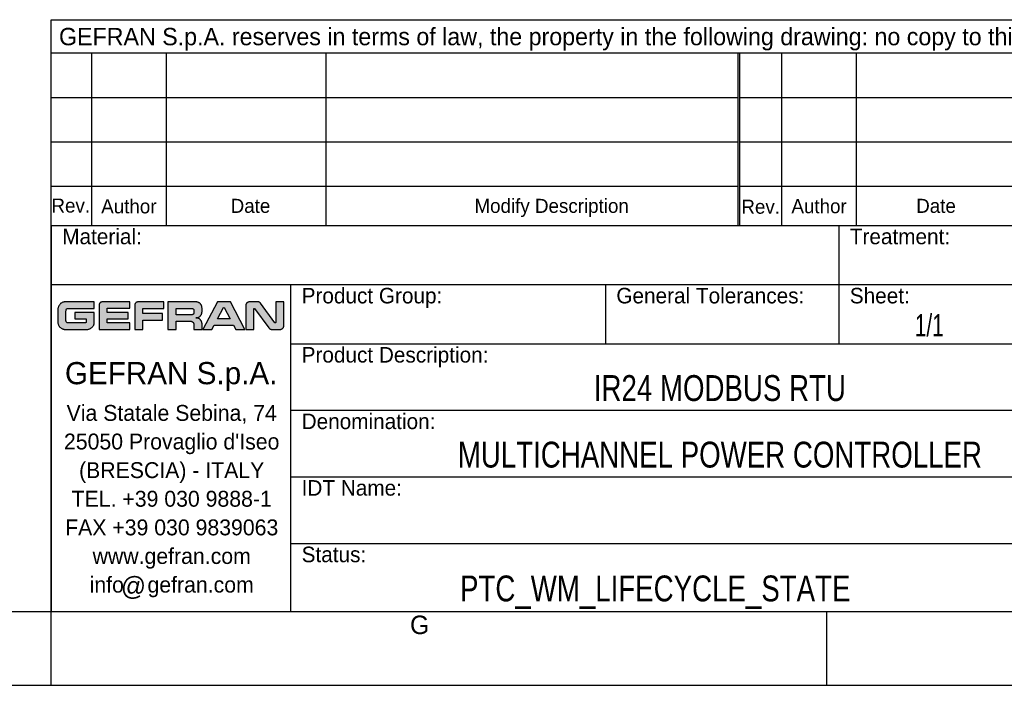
# Model space of a CAD drawing. Header units: millimetres. Extents: x 0 to 841, y 0 to 594.
# Tile 18 of 44: x 627 to 760, y 0 to 90. Entities that reach past the tile are written whole.
import ezdxf

# ---------------------------------------------------------------- set-up
doc = ezdxf.new("R2010")
doc.units = ezdxf.units.MM
doc.header["$LTSCALE"] = 46.255
doc.layers.get('0').update_dxf_attribs({"linetype": 'CONTINUOUS'})
doc.styles.add('TEXTSTYLE_2', font='trium.ttf')
doc.styles.add('TEXTSTYLE_3', font='trium.ttf')
doc.styles.add('TEXTSTYLE_4', font='triumb.ttf')
doc.styles.add('TEXTSTYLE_5', font='trium.ttf')
doc.styles.add('TEXTSTYLE_7', font='txt', dxfattribs={"width": 0.7})
doc.styles.add('TEXTSTYLE_8', font='txt', dxfattribs={"width": 0.8})

msp = doc.modelspace()

# ---------------------------------------------------------------- hatches: boundary and pattern name
at = {"linetype": 'CONTINUOUS'}
for points in [[(632.637614, 51.815289), (632.572284, 51.793354), (632.508367, 51.766724), (632.446123, 51.735473), (632.385834, 51.699708), (632.327802, 51.659564), (632.272344, 51.615213), (632.219784, 51.56687), (632.170443, 51.514784), (632.148236, 51.488825), (632.104233, 51.431788), (632.064246, 51.371885), (632.028494, 51.309472), (631.997166, 51.244904), (631.970407, 51.178528), (631.94833, 51.110681), (631.93102, 51.041675), (631.918531, 50.971794), (631.910899, 50.901299), (631.908146, 50.830419), (631.908146, 49.107908), (631.91075, 49.037572), (631.918197, 48.968345), (631.930424, 48.90037), (631.947367, 48.833807), (631.968956, 48.768837), (631.995115, 48.705658), (632.025752, 48.644488), (632.060758, 48.585563), (632.100004, 48.529131), (632.143335, 48.47545), (632.190567, 48.424784), (632.241493, 48.377393), (632.295876, 48.333537), (632.310166, 48.32302), (632.368468, 48.283961), (632.429541, 48.248991), (632.493091, 48.218285), (632.558826, 48.191997), (632.626458, 48.170253), (632.695713, 48.153159), (632.766328, 48.140798), (632.838062, 48.133239), (632.91069, 48.130538), (635.836714, 48.130538), (635.907334, 48.133137), (635.977209, 48.140598), (636.046154, 48.152878), (636.113958, 48.169926), (636.180388, 48.191682), (636.245192, 48.218066), (636.308095, 48.248978), (636.368804, 48.284288), (636.427018, 48.32384), (636.482432, 48.367444), (636.53474, 48.414882), (636.555492, 48.435663), (636.602856, 48.488036), (636.646382, 48.543508), (636.685851, 48.601774), (636.721076, 48.66253), (636.751898, 48.725471), (636.77819, 48.79031), (636.799852, 48.85677), (636.816807, 48.924598), (636.828991, 48.993562), (636.836355, 49.063454), (636.838857, 49.134086), (636.838724, 49.136516), (636.838192, 49.24162), (636.838353, 50.001381), (636.838857, 50.427354), (634.211868, 50.427354), (634.211868, 49.55576), (635.743146, 49.55576), (635.743146, 49.146532), (635.740746, 49.120473), (635.733627, 49.095468), (635.721962, 49.072121), (635.70606, 49.05117), (635.69738, 49.04249), (635.676429, 49.026588), (635.653082, 49.014923), (635.628076, 49.007805), (635.602018, 49.005405), (633.286653, 49.004922), (633.249445, 49.007344), (633.213033, 49.014563), (633.177853, 49.026486), (633.144421, 49.042961), (633.113318, 49.063738), (633.08519, 49.08842), (633.06066, 49.116447), (633.040206, 49.147199), (633.024134, 49.180109), (633.012645, 49.214657), (633.005864, 49.250405), (633.003878, 49.286996), (633.00398, 49.766782), (633.00489, 50.5855), (633.005554, 50.695793), (633.005684, 50.698226), (633.008106, 50.735554), (633.015315, 50.771956), (633.027208, 50.807027), (633.04363, 50.840289), (633.064344, 50.871201), (633.087091, 50.897267), (633.114933, 50.921986), (633.145633, 50.942714), (633.178638, 50.959131), (633.21343, 50.971014), (633.24956, 50.978219), (633.286653, 50.98064), (636.838857, 50.981042), (636.838857, 51.855105), (632.908863, 51.855105), (632.839917, 51.852411), (632.771622, 51.844854), (632.704129, 51.832469)], [(637.797451, 51.835488), (637.756635, 51.820409), (637.71746, 51.801225), (637.680301, 51.778097), (637.645556, 51.751244), (637.628799, 51.736109), (637.59849, 51.704194), (637.571632, 51.669468), (637.548504, 51.632333), (637.529319, 51.593184), (637.514241, 51.552399), (637.503382, 51.510318), (637.496823, 51.467244), (637.494625, 51.423434), (637.494625, 48.131321), (641.653374, 48.131321), (641.653374, 49.002916), (638.590336, 49.002916), (638.590336, 49.55576), (641.441662, 49.55576), (641.441662, 50.432333), (638.590336, 50.432333), (638.590336, 50.982688), (641.656686, 50.982688), (641.656686, 51.855105), (637.926498, 51.855105), (637.882663, 51.852906), (637.83956, 51.846347)], [(642.624618, 51.836052), (642.584335, 51.821404), (642.545626, 51.802762), (642.50885, 51.780278), (642.474385, 51.754156), (642.450556, 51.732597), (642.421053, 51.70083), (642.394929, 51.66637), (642.372446, 51.629601), (642.353804, 51.5909), (642.339156, 51.550626), (642.328609, 51.509106), (642.322238, 51.466626), (642.320103, 51.423434), (642.320103, 48.131361), (643.415814, 48.131361), (643.415814, 49.393916), (646.04469, 49.393916), (646.04469, 50.26549), (643.415814, 50.26549), (643.415814, 50.978532), (646.26172, 50.978532), (646.26172, 51.855105), (642.751834, 51.855105), (642.708634, 51.85297), (642.666146, 51.846599)], [(662.131377, 48.153681), (662.178382, 48.17084), (662.223535, 48.192674), (662.266416, 48.219004), (662.306578, 48.249591), (662.343573, 48.284128), (662.366844, 48.309855), (662.397432, 48.350016), (662.423763, 48.392895), (662.445597, 48.438046), (662.462756, 48.485049), (662.475111, 48.533518), (662.482575, 48.583118), (662.485076, 48.633556), (662.485076, 51.855105), (661.389364, 51.855105), (661.389364, 49.061434), (661.386944, 49.045216), (661.37984, 49.030431), (661.368508, 49.018226), (661.365207, 49.015794), (661.350427, 49.008689), (661.334218, 49.006268), (661.318058, 49.008689), (661.313348, 49.0104), (661.300094, 49.018595), (661.290817, 49.029816), (659.352981, 51.668087), (659.324394, 51.70513), (659.293299, 51.737643), (659.257521, 51.76789), (659.218819, 51.794016), (659.177674, 51.815735), (659.134551, 51.832832), (659.089875, 51.845157), (659.044016, 51.852606), (658.997293, 51.855105), (657.839972, 51.855065), (657.789511, 51.852563), (657.739891, 51.8451), (657.691402, 51.832745), (657.644383, 51.815586), (657.599218, 51.793755), (657.556329, 51.767427), (657.516162, 51.736845), (657.49046, 51.713607), (657.455922, 51.676626), (657.425335, 51.636482), (657.399006, 51.59362), (657.377173, 51.548487), (657.360015, 51.501502), (657.34766, 51.453047), (657.340198, 51.403461), (657.337696, 51.353031), (657.337696, 48.131361), (658.433408, 48.131361), (658.433408, 50.925033), (658.435828, 50.941254), (658.442931, 50.956036), (658.445353, 50.959325), (658.45755, 50.970654), (658.472331, 50.977757), (658.488554, 50.980179), (658.504431, 50.977774), (658.519184, 50.970668), (658.531603, 50.959264), (658.532678, 50.957895), (660.463166, 48.330504), (660.490472, 48.292557), (660.497523, 48.284025), (660.529699, 48.25001), (660.565287, 48.219738), (660.603849, 48.19355), (660.644948, 48.171713), (660.688164, 48.154439), (660.733114, 48.14188), (660.779464, 48.134156), (660.826924, 48.131361), (661.98286, 48.131361), (662.033304, 48.133863), (662.082906, 48.141326)]]:
    msp.add_hatch(color=2, dxfattribs=at).paths.add_polyline_path(points)
h = msp.add_hatch(color=2, dxfattribs=at)
h.paths.add_polyline_path([(650.831036, 49.733991), (650.889712, 49.754643), (650.94674, 49.779695), (651.001831, 49.809036), (651.054678, 49.84252), (651.104967, 49.879967), (651.152384, 49.921164), (651.190101, 49.958844), (651.231348, 50.006219), (651.268848, 50.05647), (651.302386, 50.109285), (651.331784, 50.164346), (651.356896, 50.221348), (651.377608, 50.280003), (651.393831, 50.340039), (651.405499, 50.401214), (651.412557, 50.463306), (651.414962, 50.526123), (651.414962, 51.025046), (651.412621, 51.088004), (651.405625, 51.150228), (651.394021, 51.211524), (651.377863, 51.27167), (651.35722, 51.330418), (651.332182, 51.387498), (651.302866, 51.442622), (651.269418, 51.49548), (651.232017, 51.545763), (651.190879, 51.593153), (651.15313, 51.63096), (651.105838, 51.672138), (651.055678, 51.709564), (651.002962, 51.743024), (650.948001, 51.772343), (650.891095, 51.797378), (650.832529, 51.818015), (650.772568, 51.834168), (650.711451, 51.845769), (650.649396, 51.852764), (650.586589, 51.855105), (646.809667, 51.855105), (646.809667, 48.132204), (647.905377, 48.132204), (647.905377, 49.230244), (649.88772, 49.230244), (649.933071, 49.227914), (649.97759, 49.220966), (650.020996, 49.20947), (650.062965, 49.193519), (650.103124, 49.173245), (650.141067, 49.14883), (650.176364, 49.120518), (650.208588, 49.088621), (650.211022, 49.085924), (650.239388, 49.050689), (650.263846, 49.012822), (650.284154, 48.972754), (650.300125, 48.9309), (650.311633, 48.887637), (650.318586, 48.843299), (650.320917, 48.798171), (650.320917, 48.132204), (651.416608, 48.132204), (651.416608, 48.864298), (651.414267, 48.926992), (651.407269, 48.989022), (651.395654, 49.050194), (651.379473, 49.110282), (651.358789, 49.16904), (651.333688, 49.22619), (651.304285, 49.281438), (651.270724, 49.33447), (651.233188, 49.384964), (651.191894, 49.432593), (651.152371, 49.472146), (651.104792, 49.513461), (651.054361, 49.551009), (651.001402, 49.584574), (650.946237, 49.613978), (650.889175, 49.639077), (650.83051, 49.659756), (650.770514, 49.675936), (650.709432, 49.687548), (650.647484, 49.694546), (650.584862, 49.696887), (650.647688, 49.699228), (650.709793, 49.706224), (650.770982, 49.717829)])
h.paths.add_polyline_path([(650.078179, 50.109242), (650.054449, 50.106222), (650.030392, 50.105211), (647.905377, 50.105211), (647.905377, 50.980158), (650.030432, 50.980158), (650.054492, 50.979147), (650.078227, 50.976129), (650.101543, 50.971125), (650.124328, 50.964164), (650.14646, 50.95528), (650.167802, 50.944526), (650.188208, 50.931965), (650.207527, 50.91768), (650.225604, 50.901774), (650.234223, 50.893152), (650.250127, 50.87507), (650.26441, 50.855745), (650.276972, 50.835329), (650.287726, 50.813978), (650.29661, 50.791836), (650.303571, 50.769041), (650.308576, 50.745716), (650.311594, 50.721971), (650.312606, 50.697904), (650.312606, 50.388309), (650.311594, 50.364122), (650.308576, 50.340274), (650.303576, 50.316862), (650.296621, 50.293995), (650.287748, 50.271795), (650.277009, 50.250396), (650.264469, 50.229944), (650.250211, 50.210586), (650.234336, 50.192477), (650.225476, 50.183597), (650.20741, 50.16769), (650.188105, 50.153405), (650.167712, 50.140844), (650.146382, 50.130089), (650.124262, 50.121207), (650.101486, 50.114246)])
h = msp.add_hatch(color=2, dxfattribs=at)
h.paths.add_polyline_path([(654.368344, 51.108521), (654.378286, 51.109421), (654.38823, 51.108521), (654.397701, 51.105861), (654.406532, 51.101504), (654.414505, 51.095541), (654.421366, 51.088119), (654.426708, 51.07975), (655.236993, 49.55576), (653.519259, 49.55576), (654.329785, 51.07975), (654.335289, 51.08832), (654.342001, 51.095529), (654.349998, 51.101496), (654.358855, 51.105858)])
h.paths.add_polyline_path([(652.755688, 48.130538), (653.060245, 48.687518), (655.696006, 48.687518), (656.000544, 48.130538), (657.229814, 48.130538), (655.255381, 51.855105), (653.50087, 51.855105), (651.514754, 48.130538)])

# ---------------------------------------------------------------- linework, layer by layer
at = {"color": 2, "linetype": 'CONTINUOUS'}
for p, q in [((630.985707, 90.016641), (817.199692, 90.016641)), ((630.985707, 62.196386), (630.985707, 90.016641)), ((630.985707, 85.522123), (817.199692, 85.522123)), ((636.507367, 62.196386), (636.507367, 85.522123)), ((646.630733, 62.196386), (646.630733, 85.522123)), ((668.208853, 62.196386), (668.208853, 85.522123)), ((723.966057, 85.522123), (723.966057, 62.196386)), ((724.1774, 85.522123), (724.1774, 62.196386)), ((729.90171, 62.196386), (729.90171, 85.522123)), ((740.025076, 62.196386), (740.025076, 85.522123)), ((630.985707, 79.517503), (723.985707, 79.517503)), ((724.1774, 79.517503), (817.199692, 79.517503)), ((630.985707, 73.512882), (723.985707, 73.512882)), ((724.1774, 73.512882), (817.199692, 73.512882)), ((630.985707, 67.508261), (723.985707, 67.508261)), ((724.1774, 67.508261), (817.199692, 67.508261)), ((631.012376, 62.198459), (817.212376, 62.198459)), ((631.012376, 62.198459), (631.012376, 9.998459)), ((737.612376, 62.198459), (737.612376, 46.198459)), ((631.012376, 54.198459), (817.212376, 54.198459)), ((663.412376, 54.198459), (663.412376, 9.998459)), ((706.012376, 54.198459), (706.012376, 46.198459)), ((631.910899, 50.901299), (631.908146, 50.830419)), ((631.908146, 50.830419), (631.908146, 49.107908)), ((631.918531, 50.971794), (631.910899, 50.901299)), ((631.93102, 51.041675), (631.918531, 50.971794)), ((631.94833, 51.110681), (631.93102, 51.041675)), ((631.970407, 51.178528), (631.94833, 51.110681)), ((631.997166, 51.244904), (631.970407, 51.178528)), ((632.028494, 51.309472), (631.997166, 51.244904)), ((632.064246, 51.371885), (632.028494, 51.309472)), ((632.104233, 51.431788), (632.064246, 51.371885)), ((632.148236, 51.488825), (632.104233, 51.431788)), ((632.170443, 51.514784), (632.148236, 51.488825)), ((632.219784, 51.56687), (632.170443, 51.514784)), ((632.272344, 51.615213), (632.219784, 51.56687)), ((632.327802, 51.659564), (632.272344, 51.615213)), ((632.385834, 51.699708), (632.327802, 51.659564)), ((632.446123, 51.735473), (632.385834, 51.699708)), ((632.508367, 51.766724), (632.446123, 51.735473)), ((632.572284, 51.793354), (632.508367, 51.766724)), ((632.637614, 51.815289), (632.572284, 51.793354)), ((632.704129, 51.832469), (632.637614, 51.815289)), ((632.771622, 51.844854), (632.704129, 51.832469)), ((632.839917, 51.852411), (632.771622, 51.844854)), ((632.908863, 51.855105), (632.839917, 51.852411)), ((636.838857, 51.855105), (632.908863, 51.855105)), ((633.00489, 50.5855), (633.005554, 50.695793)), ((633.005554, 50.695793), (633.005684, 50.698226)), ((633.005684, 50.698226), (633.008106, 50.735554)), ((633.008106, 50.735554), (633.015315, 50.771956)), ((633.015315, 50.771956), (633.027208, 50.807027)), ((633.027208, 50.807027), (633.04363, 50.840289)), ((633.04363, 50.840289), (633.064344, 50.871201)), ((633.064344, 50.871201), (633.087091, 50.897267)), ((633.087091, 50.897267), (633.114933, 50.921986)), ((633.114933, 50.921986), (633.145633, 50.942714)), ((633.145633, 50.942714), (633.178638, 50.959131)), ((633.178638, 50.959131), (633.21343, 50.971014)), ((633.21343, 50.971014), (633.24956, 50.978219)), ((633.24956, 50.978219), (633.286653, 50.98064)), ((633.286653, 50.98064), (636.838857, 50.981042)), ((636.838857, 50.981042), (636.838857, 51.855105)), ((637.496823, 51.467244), (637.494625, 51.423434)), ((637.494625, 51.423434), (637.494625, 48.131321)), ((637.503382, 51.510318), (637.496823, 51.467244)), ((637.514241, 51.552399), (637.503382, 51.510318)), ((637.529319, 51.593184), (637.514241, 51.552399)), ((637.548504, 51.632333), (637.529319, 51.593184)), ((637.571632, 51.669468), (637.548504, 51.632333)), ((637.59849, 51.704194), (637.571632, 51.669468)), ((637.628799, 51.736109), (637.59849, 51.704194)), ((637.645556, 51.751244), (637.628799, 51.736109)), ((637.680301, 51.778097), (637.645556, 51.751244)), ((637.71746, 51.801225), (637.680301, 51.778097)), ((637.756635, 51.820409), (637.71746, 51.801225)), ((637.797451, 51.835488), (637.756635, 51.820409)), ((637.83956, 51.846347), (637.797451, 51.835488)), ((637.882663, 51.852906), (637.83956, 51.846347)), ((637.926498, 51.855105), (637.882663, 51.852906)), ((641.656686, 51.855105), (637.926498, 51.855105)), ((638.590336, 50.982688), (641.656686, 50.982688)), ((638.590336, 50.432333), (638.590336, 50.982688)), ((641.656686, 50.982688), (641.656686, 51.855105)), ((642.322238, 51.466626), (642.320103, 51.423434)), ((642.320103, 51.423434), (642.320103, 48.131361)), ((642.328609, 51.509106), (642.322238, 51.466626)), ((642.339156, 51.550626), (642.328609, 51.509106)), ((642.353804, 51.5909), (642.339156, 51.550626)), ((642.372446, 51.629601), (642.353804, 51.5909)), ((642.394929, 51.66637), (642.372446, 51.629601)), ((642.421053, 51.70083), (642.394929, 51.66637)), ((642.450556, 51.732597), (642.421053, 51.70083)), ((642.474385, 51.754156), (642.450556, 51.732597)), ((642.50885, 51.780278), (642.474385, 51.754156)), ((642.545626, 51.802762), (642.50885, 51.780278)), ((642.584335, 51.821404), (642.545626, 51.802762)), ((642.624618, 51.836052), (642.584335, 51.821404)), ((642.666146, 51.846599), (642.624618, 51.836052)), ((642.708634, 51.85297), (642.666146, 51.846599)), ((642.751834, 51.855105), (642.708634, 51.85297)), ((646.26172, 51.855105), (642.751834, 51.855105)), ((643.415814, 50.978532), (646.26172, 50.978532)), ((643.415814, 50.26549), (643.415814, 50.978532)), ((646.26172, 50.978532), (646.26172, 51.855105)), ((650.586589, 51.855105), (646.809667, 51.855105)), ((646.809667, 51.855105), (646.809667, 48.132204)), ((647.905377, 50.980158), (650.030432, 50.980158)), ((647.905377, 50.105211), (647.905377, 50.980158)), ((650.030432, 50.980158), (650.054492, 50.979147)), ((650.054492, 50.979147), (650.078227, 50.976129)), ((650.078227, 50.976129), (650.101543, 50.971125)), ((650.101543, 50.971125), (650.124328, 50.964164)), ((650.124328, 50.964164), (650.14646, 50.95528)), ((650.14646, 50.95528), (650.167802, 50.944526)), ((650.167802, 50.944526), (650.188208, 50.931965)), ((650.188208, 50.931965), (650.207527, 50.91768)), ((650.207527, 50.91768), (650.225604, 50.901774)), ((650.225604, 50.901774), (650.234223, 50.893152)), ((650.234223, 50.893152), (650.250127, 50.87507)), ((650.250127, 50.87507), (650.26441, 50.855745)), ((650.26441, 50.855745), (650.276972, 50.835329)), ((650.276972, 50.835329), (650.287726, 50.813978)), ((650.287726, 50.813978), (650.29661, 50.791836)), ((650.29661, 50.791836), (650.303571, 50.769041)), ((650.303571, 50.769041), (650.308576, 50.745716)), ((650.308576, 50.745716), (650.311594, 50.721971)), ((650.311594, 50.721971), (650.312606, 50.697904)), ((650.312606, 50.697904), (650.312606, 50.388309)), ((650.649396, 51.852764), (650.586589, 51.855105)), ((650.711451, 51.845769), (650.649396, 51.852764)), ((650.772568, 51.834168), (650.711451, 51.845769)), ((650.832529, 51.818015), (650.772568, 51.834168)), ((650.891095, 51.797378), (650.832529, 51.818015)), ((650.948001, 51.772343), (650.891095, 51.797378)), ((651.002962, 51.743024), (650.948001, 51.772343)), ((651.055678, 51.709564), (651.002962, 51.743024)), ((651.105838, 51.672138), (651.055678, 51.709564)), ((651.15313, 51.63096), (651.105838, 51.672138)), ((651.190879, 51.593153), (651.15313, 51.63096)), ((651.232017, 51.545763), (651.190879, 51.593153)), ((651.269418, 51.49548), (651.232017, 51.545763)), ((651.302866, 51.442622), (651.269418, 51.49548)), ((651.332182, 51.387498), (651.302866, 51.442622)), ((651.35722, 51.330418), (651.332182, 51.387498)), ((651.377863, 51.27167), (651.35722, 51.330418)), ((651.394021, 51.211524), (651.377863, 51.27167)), ((651.405625, 51.150228), (651.394021, 51.211524)), ((651.412621, 51.088004), (651.405625, 51.150228)), ((651.414962, 51.025046), (651.412621, 51.088004)), ((651.414962, 50.526123), (651.414962, 51.025046)), ((653.50087, 51.855105), (651.514754, 48.130538)), ((655.255381, 51.855105), (653.50087, 51.855105)), ((653.519259, 49.55576), (654.329785, 51.07975)), ((654.329785, 51.07975), (654.335289, 51.08832)), ((654.335289, 51.08832), (654.342001, 51.095529)), ((654.342001, 51.095529), (654.349998, 51.101496)), ((654.349998, 51.101496), (654.358855, 51.105858)), ((654.358855, 51.105858), (654.368344, 51.108521)), ((654.368344, 51.108521), (654.378286, 51.109421)), ((654.378286, 51.109421), (654.38823, 51.108521)), ((654.38823, 51.108521), (654.397701, 51.105861)), ((654.397701, 51.105861), (654.406532, 51.101504)), ((654.406532, 51.101504), (654.414505, 51.095541)), ((654.414505, 51.095541), (654.421366, 51.088119)), ((654.421366, 51.088119), (654.426708, 51.07975)), ((654.426708, 51.07975), (655.236993, 49.55576)), ((657.229814, 48.130538), (655.255381, 51.855105)), ((657.340198, 51.403461), (657.337696, 51.353031)), ((657.337696, 51.353031), (657.337696, 48.131361)), ((657.34766, 51.453047), (657.340198, 51.403461)), ((657.360015, 51.501502), (657.34766, 51.453047)), ((657.377173, 51.548487), (657.360015, 51.501502)), ((657.399006, 51.59362), (657.377173, 51.548487)), ((657.425335, 51.636482), (657.399006, 51.59362)), ((657.455922, 51.676626), (657.425335, 51.636482)), ((657.49046, 51.713607), (657.455922, 51.676626)), ((657.516162, 51.736845), (657.49046, 51.713607)), ((657.556329, 51.767427), (657.516162, 51.736845)), ((657.599218, 51.793755), (657.556329, 51.767427)), ((657.644383, 51.815586), (657.599218, 51.793755)), ((657.691402, 51.832745), (657.644383, 51.815586)), ((657.739891, 51.8451), (657.691402, 51.832745)), ((657.789511, 51.852563), (657.739891, 51.8451)), ((657.839972, 51.855065), (657.789511, 51.852563)), ((658.997293, 51.855105), (657.839972, 51.855065)), ((658.433408, 50.925033), (658.435828, 50.941254)), ((658.433408, 48.131361), (658.433408, 50.925033)), ((658.435828, 50.941254), (658.442931, 50.956036)), ((658.442931, 50.956036), (658.445353, 50.959325)), ((658.445353, 50.959325), (658.45755, 50.970654)), ((658.45755, 50.970654), (658.472331, 50.977757)), ((658.472331, 50.977757), (658.488554, 50.980179)), ((658.488554, 50.980179), (658.504431, 50.977774)), ((658.504431, 50.977774), (658.519184, 50.970668)), ((658.519184, 50.970668), (658.531603, 50.959264)), ((658.531603, 50.959264), (658.532678, 50.957895)), ((658.532678, 50.957895), (660.463166, 48.330504)), ((659.044016, 51.852606), (658.997293, 51.855105)), ((659.089875, 51.845157), (659.044016, 51.852606)), ((659.134551, 51.832832), (659.089875, 51.845157)), ((659.177674, 51.815735), (659.134551, 51.832832)), ((659.218819, 51.794016), (659.177674, 51.815735)), ((659.257521, 51.76789), (659.218819, 51.794016)), ((659.293299, 51.737643), (659.257521, 51.76789)), ((659.324394, 51.70513), (659.293299, 51.737643)), ((659.352981, 51.668087), (659.324394, 51.70513)), ((661.290817, 49.029816), (659.352981, 51.668087)), ((662.485076, 51.855105), (661.389364, 51.855105)), ((661.389364, 51.855105), (661.389364, 49.061434)), ((662.485076, 48.633556), (662.485076, 51.855105)), ((633.003878, 49.286996), (633.00398, 49.766782)), ((633.00398, 49.766782), (633.00489, 50.5855)), ((636.838857, 50.427354), (634.211868, 50.427354)), ((634.211868, 50.427354), (634.211868, 49.55576)), ((634.211868, 49.55576), (635.743146, 49.55576)), ((635.743146, 49.55576), (635.743146, 49.146532)), ((636.838192, 49.24162), (636.838353, 50.001381)), ((636.838353, 50.001381), (636.838857, 50.427354)), ((641.441662, 50.432333), (638.590336, 50.432333)), ((638.590336, 49.55576), (641.441662, 49.55576)), ((638.590336, 49.002916), (638.590336, 49.55576)), ((641.441662, 49.55576), (641.441662, 50.432333)), ((646.04469, 50.26549), (643.415814, 50.26549)), ((643.415814, 49.393916), (646.04469, 49.393916)), ((643.415814, 48.131361), (643.415814, 49.393916)), ((646.04469, 49.393916), (646.04469, 50.26549)), ((650.030392, 50.105211), (647.905377, 50.105211)), ((650.054449, 50.106222), (650.030392, 50.105211)), ((650.078179, 50.109242), (650.054449, 50.106222)), ((650.101486, 50.114246), (650.078179, 50.109242)), ((650.124262, 50.121207), (650.101486, 50.114246)), ((650.146382, 50.130089), (650.124262, 50.121207)), ((650.167712, 50.140844), (650.146382, 50.130089)), ((650.188105, 50.153405), (650.167712, 50.140844)), ((650.20741, 50.16769), (650.188105, 50.153405)), ((650.225476, 50.183597), (650.20741, 50.16769)), ((650.234336, 50.192477), (650.225476, 50.183597)), ((650.250211, 50.210586), (650.234336, 50.192477)), ((650.264469, 50.229944), (650.250211, 50.210586)), ((650.277009, 50.250396), (650.264469, 50.229944)), ((650.287748, 50.271795), (650.277009, 50.250396)), ((650.296621, 50.293995), (650.287748, 50.271795)), ((650.303576, 50.316862), (650.296621, 50.293995)), ((650.308576, 50.340274), (650.303576, 50.316862)), ((650.311594, 50.364122), (650.308576, 50.340274)), ((650.312606, 50.388309), (650.311594, 50.364122)), ((650.584862, 49.696887), (650.647688, 49.699228)), ((650.647484, 49.694546), (650.584862, 49.696887)), ((650.709432, 49.687548), (650.647484, 49.694546)), ((650.647688, 49.699228), (650.709793, 49.706224)), ((650.770514, 49.675936), (650.709432, 49.687548)), ((650.709793, 49.706224), (650.770982, 49.717829)), ((650.83051, 49.659756), (650.770514, 49.675936)), ((650.770982, 49.717829), (650.831036, 49.733991)), ((650.889175, 49.639077), (650.83051, 49.659756)), ((650.831036, 49.733991), (650.889712, 49.754643)), ((650.946237, 49.613978), (650.889175, 49.639077)), ((650.889712, 49.754643), (650.94674, 49.779695)), ((651.001402, 49.584574), (650.946237, 49.613978)), ((650.94674, 49.779695), (651.001831, 49.809036)), ((651.054361, 49.551009), (651.001402, 49.584574)), ((651.001831, 49.809036), (651.054678, 49.84252)), ((651.104792, 49.513461), (651.054361, 49.551009)), ((651.054678, 49.84252), (651.104967, 49.879967)), ((651.152371, 49.472146), (651.104792, 49.513461)), ((651.104967, 49.879967), (651.152384, 49.921164)), ((651.191894, 49.432593), (651.152371, 49.472146)), ((651.152384, 49.921164), (651.190101, 49.958844)), ((651.190101, 49.958844), (651.231348, 50.006219)), ((651.233188, 49.384964), (651.191894, 49.432593)), ((651.231348, 50.006219), (651.268848, 50.05647)), ((651.270724, 49.33447), (651.233188, 49.384964)), ((651.268848, 50.05647), (651.302386, 50.109285)), ((651.304285, 49.281438), (651.270724, 49.33447)), ((651.302386, 50.109285), (651.331784, 50.164346)), ((651.331784, 50.164346), (651.356896, 50.221348)), ((651.356896, 50.221348), (651.377608, 50.280003)), ((651.377608, 50.280003), (651.393831, 50.340039)), ((651.393831, 50.340039), (651.405499, 50.401214)), ((651.405499, 50.401214), (651.412557, 50.463306)), ((651.412557, 50.463306), (651.414962, 50.526123)), ((655.236993, 49.55576), (653.519259, 49.55576)), ((631.908146, 49.107908), (631.91075, 49.037572)), ((631.91075, 49.037572), (631.918197, 48.968345)), ((631.918197, 48.968345), (631.930424, 48.90037)), ((631.930424, 48.90037), (631.947367, 48.833807)), ((631.947367, 48.833807), (631.968956, 48.768837)), ((631.968956, 48.768837), (631.995115, 48.705658)), ((631.995115, 48.705658), (632.025752, 48.644488)), ((632.025752, 48.644488), (632.060758, 48.585563)), ((632.060758, 48.585563), (632.100004, 48.529131)), ((632.100004, 48.529131), (632.143335, 48.47545)), ((632.143335, 48.47545), (632.190567, 48.424784)), ((632.190567, 48.424784), (632.241493, 48.377393)), ((632.241493, 48.377393), (632.295876, 48.333537)), ((632.295876, 48.333537), (632.310166, 48.32302)), ((632.310166, 48.32302), (632.368468, 48.283961)), ((632.368468, 48.283961), (632.429541, 48.248991)), ((632.429541, 48.248991), (632.493091, 48.218285)), ((632.493091, 48.218285), (632.558826, 48.191997)), ((632.558826, 48.191997), (632.626458, 48.170253)), ((632.626458, 48.170253), (632.695713, 48.153159)), ((632.695713, 48.153159), (632.766328, 48.140798)), ((632.766328, 48.140798), (632.838062, 48.133239)), ((632.838062, 48.133239), (632.91069, 48.130538)), ((632.91069, 48.130538), (635.836714, 48.130538)), ((633.005864, 49.250405), (633.003878, 49.286996)), ((633.012645, 49.214657), (633.005864, 49.250405)), ((633.024134, 49.180109), (633.012645, 49.214657)), ((633.040206, 49.147199), (633.024134, 49.180109)), ((633.06066, 49.116447), (633.040206, 49.147199)), ((633.08519, 49.08842), (633.06066, 49.116447)), ((633.113318, 49.063738), (633.08519, 49.08842)), ((633.144421, 49.042961), (633.113318, 49.063738)), ((633.177853, 49.026486), (633.144421, 49.042961)), ((633.213033, 49.014563), (633.177853, 49.026486)), ((633.249445, 49.007344), (633.213033, 49.014563)), ((633.286653, 49.004922), (633.249445, 49.007344)), ((635.602018, 49.005405), (633.286653, 49.004922)), ((635.628076, 49.007805), (635.602018, 49.005405)), ((635.653082, 49.014923), (635.628076, 49.007805)), ((635.676429, 49.026588), (635.653082, 49.014923)), ((635.69738, 49.04249), (635.676429, 49.026588)), ((635.70606, 49.05117), (635.69738, 49.04249)), ((635.721962, 49.072121), (635.70606, 49.05117)), ((635.733627, 49.095468), (635.721962, 49.072121)), ((635.740746, 49.120473), (635.733627, 49.095468)), ((635.743146, 49.146532), (635.740746, 49.120473)), ((635.836714, 48.130538), (635.907334, 48.133137)), ((635.907334, 48.133137), (635.977209, 48.140598)), ((635.977209, 48.140598), (636.046154, 48.152878)), ((636.046154, 48.152878), (636.113958, 48.169926)), ((636.113958, 48.169926), (636.180388, 48.191682)), ((636.180388, 48.191682), (636.245192, 48.218066)), ((636.245192, 48.218066), (636.308095, 48.248978)), ((636.308095, 48.248978), (636.368804, 48.284288)), ((636.368804, 48.284288), (636.427018, 48.32384)), ((636.427018, 48.32384), (636.482432, 48.367444)), ((636.482432, 48.367444), (636.53474, 48.414882)), ((636.53474, 48.414882), (636.555492, 48.435663)), ((636.555492, 48.435663), (636.602856, 48.488036)), ((636.602856, 48.488036), (636.646382, 48.543508)), ((636.646382, 48.543508), (636.685851, 48.601774)), ((636.685851, 48.601774), (636.721076, 48.66253)), ((636.721076, 48.66253), (636.751898, 48.725471)), ((636.751898, 48.725471), (636.77819, 48.79031)), ((636.77819, 48.79031), (636.799852, 48.85677)), ((636.799852, 48.85677), (636.816807, 48.924598)), ((636.816807, 48.924598), (636.828991, 48.993562)), ((636.828991, 48.993562), (636.836355, 49.063454)), ((636.836355, 49.063454), (636.838857, 49.134086)), ((636.838724, 49.136516), (636.838192, 49.24162)), ((636.838857, 49.134086), (636.838724, 49.136516)), ((637.494625, 48.131321), (641.653374, 48.131321)), ((641.653374, 49.002916), (638.590336, 49.002916)), ((641.653374, 48.131321), (641.653374, 49.002916)), ((642.320103, 48.131361), (643.415814, 48.131361)), ((646.809667, 48.132204), (647.905377, 48.132204)), ((647.905377, 49.230244), (649.88772, 49.230244)), ((647.905377, 48.132204), (647.905377, 49.230244)), ((649.88772, 49.230244), (649.933071, 49.227914)), ((649.933071, 49.227914), (649.97759, 49.220966)), ((649.97759, 49.220966), (650.020996, 49.20947)), ((650.020996, 49.20947), (650.062965, 49.193519)), ((650.062965, 49.193519), (650.103124, 49.173245)), ((650.103124, 49.173245), (650.141067, 49.14883)), ((650.141067, 49.14883), (650.176364, 49.120518)), ((650.176364, 49.120518), (650.208588, 49.088621)), ((650.208588, 49.088621), (650.211022, 49.085924)), ((650.211022, 49.085924), (650.239388, 49.050689)), ((650.239388, 49.050689), (650.263846, 49.012822)), ((650.263846, 49.012822), (650.284154, 48.972754)), ((650.284154, 48.972754), (650.300125, 48.9309)), ((650.300125, 48.9309), (650.311633, 48.887637)), ((650.311633, 48.887637), (650.318586, 48.843299)), ((650.318586, 48.843299), (650.320917, 48.798171)), ((650.320917, 48.798171), (650.320917, 48.132204)), ((650.320917, 48.132204), (651.416608, 48.132204)), ((651.333688, 49.22619), (651.304285, 49.281438)), ((651.358789, 49.16904), (651.333688, 49.22619)), ((651.379473, 49.110282), (651.358789, 49.16904)), ((651.395654, 49.050194), (651.379473, 49.110282)), ((651.407269, 48.989022), (651.395654, 49.050194)), ((651.414267, 48.926992), (651.407269, 48.989022)), ((651.416608, 48.864298), (651.414267, 48.926992)), ((651.416608, 48.132204), (651.416608, 48.864298)), ((651.514754, 48.130538), (652.755688, 48.130538)), ((652.755688, 48.130538), (653.060245, 48.687518)), ((653.060245, 48.687518), (655.696006, 48.687518)), ((655.696006, 48.687518), (656.000544, 48.130538)), ((656.000544, 48.130538), (657.229814, 48.130538)), ((657.337696, 48.131361), (658.433408, 48.131361)), ((660.463166, 48.330504), (660.490472, 48.292557)), ((660.490472, 48.292557), (660.497523, 48.284025)), ((660.497523, 48.284025), (660.529699, 48.25001)), ((660.529699, 48.25001), (660.565287, 48.219738)), ((660.565287, 48.219738), (660.603849, 48.19355)), ((660.603849, 48.19355), (660.644948, 48.171713)), ((660.644948, 48.171713), (660.688164, 48.154439)), ((660.688164, 48.154439), (660.733114, 48.14188)), ((660.733114, 48.14188), (660.779464, 48.134156)), ((660.779464, 48.134156), (660.826924, 48.131361)), ((660.826924, 48.131361), (661.98286, 48.131361)), ((661.300094, 49.018595), (661.290817, 49.029816)), ((661.313348, 49.0104), (661.300094, 49.018595)), ((661.318058, 49.008689), (661.313348, 49.0104)), ((661.334218, 49.006268), (661.318058, 49.008689)), ((661.350427, 49.008689), (661.334218, 49.006268)), ((661.365207, 49.015794), (661.350427, 49.008689)), ((661.368508, 49.018226), (661.365207, 49.015794)), ((661.37984, 49.030431), (661.368508, 49.018226)), ((661.386944, 49.045216), (661.37984, 49.030431)), ((661.389364, 49.061434), (661.386944, 49.045216)), ((661.98286, 48.131361), (662.033304, 48.133863)), ((662.033304, 48.133863), (662.082906, 48.141326)), ((662.082906, 48.141326), (662.131377, 48.153681)), ((662.131377, 48.153681), (662.178382, 48.17084)), ((662.178382, 48.17084), (662.223535, 48.192674)), ((662.223535, 48.192674), (662.266416, 48.219004)), ((662.266416, 48.219004), (662.306578, 48.249591)), ((662.306578, 48.249591), (662.343573, 48.284128)), ((662.343573, 48.284128), (662.366844, 48.309855)), ((662.366844, 48.309855), (662.397432, 48.350016)), ((662.397432, 48.350016), (662.423763, 48.392895)), ((662.423763, 48.392895), (662.445597, 48.438046)), ((662.445597, 48.438046), (662.462756, 48.485049)), ((662.462756, 48.485049), (662.475111, 48.533518)), ((662.475111, 48.533518), (662.482575, 48.583118)), ((662.482575, 48.583118), (662.485076, 48.633556)), ((663.412376, 46.198459), (817.212376, 46.198459)), ((663.412376, 37.198459), (779.612376, 37.198459)), ((663.412376, 28.198459), (817.212376, 28.198459)), ((663.412376, 19.198459), (762.112376, 19.198459)), ((631.012376, 9.998459), (817.212376, 9.998459)), ((736, 0), (736, 10)), ((0, 0), (841, 0))]:
    msp.add_line(p, q, dxfattribs=at)
at = {"color": 7, "linetype": 'CONTINUOUS'}
for p, q in [((631, 0), (631, 64.168757)), ((630.985707, 62.196386), (817.199692, 62.196386)), ((631.019534, 54.192052), (663.380688, 54.192052)), ((663.380688, 54.192052), (663.412724, 10)), ((20, 10), (817.213985, 10))]:
    msp.add_line(p, q, dxfattribs=at)

# ---------------------------------------------------------------- texts
at = {"color": 2, "linetype": 'CONTINUOUS'}
for s, insert, char_height, width, attachment_point, line_spacing_factor, style in [('GEFRAN S.p.A. reserves in terms of law, the property in the following drawing: no copy to third parties without authorization', (632.059783, 88.910711), 2.35, 182.63851852, 1, 0.9, 'TEXTSTYLE_2'), ('Rev.', (631.036138, 65.832506), 1.9, 5.4537037, 1, 0.9, 'TEXTSTYLE_2'), ('Author', (637.77035, 65.728021), 1.9, 7.9237037, 1, 0.9, 'TEXTSTYLE_2'), ('Date', (655.294032, 65.792612), 1.9, 5.59444444, 1, 0.9, 'TEXTSTYLE_2'), ('Modify Description', (688.293101, 65.791081), 1.9, 22.18777778, 1, 0.9, 'TEXTSTYLE_2'), ('Rev.', (724.42502, 65.675393), 1.9, 5.4537037, 1, 0.9, 'TEXTSTYLE_2'), ('Author', (731.199086, 65.749341), 1.9, 7.9237037, 1, 0.9, 'TEXTSTYLE_2'), ('Date', (748.089781, 65.793545), 1.9, 5.59444444, 1, 0.9, 'TEXTSTYLE_2'), ('Material:', (632.499876, 61.748459), 2.1, 11.44888889, 1, 0.9, 'TEXTSTYLE_5'), ('Treatment:', (739.099876, 61.748459), 2.1, 14.35, 1, 0.9, 'TEXTSTYLE_5'), ('Product Group:', (664.899876, 53.748459), 2.1, 20.20666667, 1, 0.9, 'TEXTSTYLE_5'), ('General Tolerances:', (707.499876, 53.748459), 2.1, 26.75555556, 1, 0.9, 'TEXTSTYLE_5'), ('Sheet:', (739.099876, 53.748459), 2.1, 8.54777778, 1, 0.9, 'TEXTSTYLE_5'), ('1/1', (749.862376, 50.198459), 3, 5.25, 2, 0.9, 'TEXTSTYLE_7'), ('Product Description:', (664.899876, 45.748459), 2.1, 26.88777778, 1, 0.9, 'TEXTSTYLE_5'), ('GEFRAN S.p.A.', (647.240584, 43.716319), 3, 31.14444444, 2, 0.9, 'TEXTSTYLE_4'), ('IR24 MODBUS RTU', (721.512376, 41.948459), 3.5, 58.625, 2, 0.9, 'TEXTSTYLE_8'), ("Via Statale Sebina, 74\\P25050 Provaglio d'Iseo\\P(BRESCIA) - ITALY\\PTEL. +39 030 9888-1\\PFAX +39 030 9839063\\Pwww.gefran.com\\Pinfo    gefran.com", (647.311671, 37.913943), 2.15, 31.18296296, 2, 1.08, 'TEXTSTYLE_3'), ('Denomination:', (664.899876, 36.748459), 2.1, 19.13333333, 1, 0.9, 'TEXTSTYLE_5'), ('MULTICHANNEL POWER CONTROLLER', (721.512376, 32.948459), 3.5, 116.375, 2, 0.9, 'TEXTSTYLE_8'), ('IDT Name:', (664.899876, 27.748459), 2.1, 14.25666667, 1, 0.9, 'TEXTSTYLE_5'), ('Status:', (664.899876, 18.748459), 2.1, 9.25555556, 1, 0.9, 'TEXTSTYLE_5'), ('PTC_WM_LIFECYCLE_STATE', (712.762376, 14.848459), 3.5, 83.3, 2, 0.9, 'TEXTSTYLE_8'), ('@', (640.440025, 14.676645), 2.5, 3.4537037, 1, 0.9, 'TEXTSTYLE_2'), ('G', (680.874587, 9.424586), 2.5, 2.68518519, 2, 0.9, 'TEXTSTYLE_2')]:
    msp.add_mtext(s, dxfattribs=dict(at, insert=insert, char_height=char_height, width=width, attachment_point=attachment_point, line_spacing_factor=line_spacing_factor, style=style))

doc.saveas('drawing.dxf')
